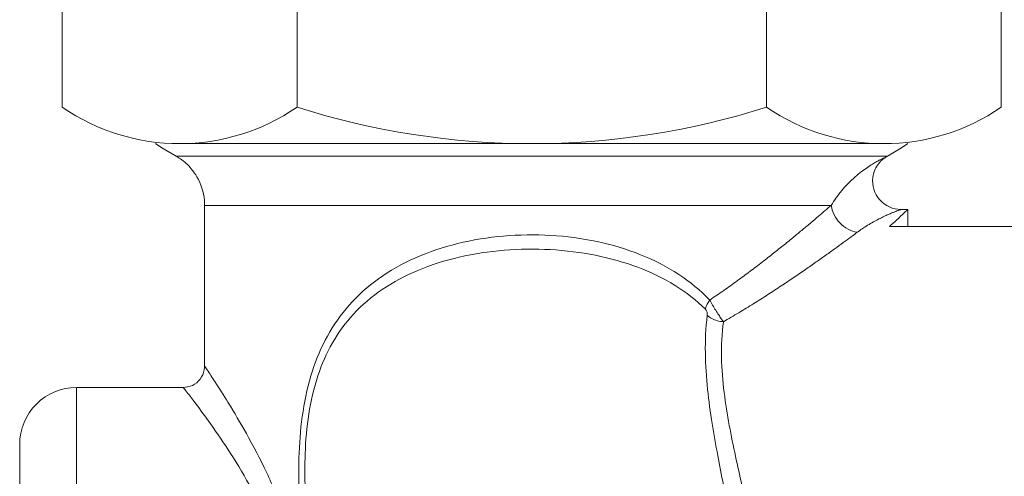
# Model space of a CAD drawing. Header units: millimetres. Extents: x -15538 to -14053, y -265397 to -264347.
# Tile 18 of 35: x -14463.42 to -14459.96, y -264924.98 to -264923.37. Entities that reach past the tile are written whole.
import ezdxf

# ---------------------------------------------------------------- set-up
doc = ezdxf.new("R2010")
doc.units = ezdxf.units.MM
doc.linetypes.add('ACAD_ISO08W100', pattern=[36, 24, -3, 6, -3])
doc.layers.get('0').update_dxf_attribs({"color": 20, "lineweight": 35})
doc.layers.add('-- CO_rury', color=51, linetype='Continuous', lineweight=9)

# ---------------------------------------------------------------- blocks, each defined once
blk = doc.blocks.new('A$C086D61CF')
at = {"color": 11}
for p, q in [((0.1279, 1.6502), (1.5003, 1.6502)), ((0, 1.2377), (0, -1.2377)), ((1.6281, 1.2377), (1.6281, -1.2377)), ((0.1279, -1.6502), (1.5003, -1.6502))]:
    blk.add_line(p, q, dxfattribs=at)
at = {"color": 2, "lineweight": 0}
for p, q in [((2.5162, 1.2384), (1.6281, 1.2384)), ((2.5162, 0.9361), (2.5162, 1.2384)), ((2.9841, 0.9361), (2.5162, 0.9361)), ((2.5162, 0.9361), (2.5162, 0)), ((2.9841, 0.9361), (2.9841, -0.9361)), ((0.1279, 0.8251), (1.5003, 0.8251)), ((2.5162, -0.9361), (2.5162, 0)), ((0.1279, -0.8251), (1.5003, -0.8251)), ((2.9841, -0.9361), (2.5162, -0.9361)), ((2.5162, -0.9361), (2.5162, -1.2384)), ((2.5162, -1.2384), (1.6281, -1.2384))]:
    blk.add_line(p, q, dxfattribs=at)
at = {"color": 11}
for centre, start, end in [((0.7295, 1.2377), 145.5615, 214.4385), ((0.8986, 1.2377), 325.5614, 34.4386), ((0.7295, -1.2377), 145.5615, 214.4385), ((0.8986, -1.2377), 325.5615, 34.4385)]:
    blk.add_arc(centre, 0.7295, start, end, dxfattribs=at)
at = {"color": 2, "lineweight": 0}
for centre, start, end in [((2.7262, 0), 162.383, 197.617), ((-1.0981, 0), 342.383, 17.617)]:
    blk.add_arc(centre, 2.7262, start, end, dxfattribs=at)
blk = doc.blocks.new('-- CIEPŁOMIERZ ECHO II_15')
at = {"color": 50}
for points in [[(9.855, 1.2571), (9.855, 1.2571), (9.855, 1.7415), (9.855, 1.7415)], [(9.855, 1.322), (9.855, 1.322), (9.915, 1.322), (9.915, 1.322)], [(9.915, 1.322), (9.915, 1.322), (9.9031, 1.3092), (9.9031, 1.3092)], [(9.915, 1.2981), (9.915, 1.2981), (9.915, 1.322), (9.915, 1.322)], [(9.915, 1.2981), (9.915, 1.2981), (9.915, 1.322), (9.915, 1.322)], [(10.1464, 1.322), (10.1464, 1.322), (10.1316, 1.3), (10.1316, 1.3)], [(10.1464, 1.322), (10.1464, 1.322), (10.1316, 1.3), (10.1316, 1.3)], [(9.9031, 1.3092), (9.887, 1.2918), (9.871, 1.2745), (9.855, 1.2571)], [(10.1316, 1.3), (10.1316, 1.3), (10.1027, 1.25), (10.1027, 1.25)], [(10.1316, 1.3), (10.1316, 1.3), (10.1027, 1.25), (10.1027, 1.25)], [(10.0969, 1.2407), (10.0982, 1.2425), (10.0993, 1.2443), (10.1005, 1.2462)], [(10.1005, 1.2462), (10.1005, 1.2462), (10.1027, 1.25), (10.1027, 1.25)], [(10.1005, 1.2462), (10.1005, 1.2462), (10.1027, 1.25), (10.1027, 1.25)], [(10.1027, 1.2497), (10.1027, 1.2497), (10.1027, 1.25), (10.1027, 1.25)], [(10.1027, 1.2231), (10.1027, 1.2231), (10.1027, 1.2497), (10.1027, 1.2497)], [(10.0509, 1.2047), (10.0657, 1.2104), (10.079, 1.2196), (10.0896, 1.2314)], [(10.0896, 1.2314), (10.0922, 1.2344), (10.0947, 1.2375), (10.0969, 1.2407)], [(10.1027, -1.25), (10.1027, -1.25), (10.1027, 1.2231), (10.1027, 1.2231)], [(10.028, 1.1989), (10.0358, 1.1999), (10.0435, 1.2019), (10.0509, 1.2047)], [(9.9295, -1.15), (9.9295, -1.15), (9.9295, 1.0526), (9.9295, 1.0526)], [(9.9295, -1.15), (9.9295, -1.15), (9.365, -1.15), (9.365, -1.15)], [(9.947, -1.1508), (9.9412, -1.1503), (9.9353, -1.15), (9.9295, -1.15)], [(9.947, -1.1508), (9.9412, -1.1503), (9.9353, -1.15), (9.9295, -1.15)], [(10.0295, -1.1768), (10.0042, -1.1622), (9.9761, -1.1533), (9.947, -1.1508)], [(10.0295, -1.1768), (10.0042, -1.1622), (9.9761, -1.1533), (9.947, -1.1508)], [(10.0581, -1.1968), (10.0492, -1.1893), (10.0396, -1.1826), (10.0295, -1.1768)], [(10.0581, -1.1968), (10.0492, -1.1893), (10.0396, -1.1826), (10.0295, -1.1768)], [(10.0934, -1.2353), (10.0833, -1.221), (10.0715, -1.208), (10.0581, -1.1968)], [(10.0934, -1.2353), (10.0833, -1.221), (10.0715, -1.208), (10.0581, -1.1968)], [(9.29, -1.6), (9.29, -1.6), (9.29, -1.225), (9.29, -1.225)], [(9.29, -1.6), (9.29, -1.6), (9.29, -1.225), (9.29, -1.225)], [(10.1027, -1.25), (10.0998, -1.245), (10.0967, -1.2401), (10.0934, -1.2353)], [(10.1027, -1.25), (10.0998, -1.245), (10.0967, -1.2401), (10.0934, -1.2353)], [(10.1316, -1.3), (10.1316, -1.3), (10.1027, -1.25), (10.1027, -1.25)], [(10.1316, -1.3), (10.1316, -1.3), (10.1027, -1.25), (10.1027, -1.25)], [(10.1464, -1.3221), (10.1464, -1.3221), (10.1316, -1.3), (10.1316, -1.3)], [(10.1464, -1.3221), (10.1464, -1.3221), (10.1316, -1.3), (10.1316, -1.3)], [(9.29, -1.6), (9.29, -1.6), (7.69, -1.6), (7.69, -1.6)], [(9.09, -1.8), (9.09, -1.8), (7.89, -1.8), (7.89, -1.8)], [(7.89, -1.8), (7.89, -1.8), (9.09, -1.8), (9.09, -1.8)]]:
    blk.add_open_spline(points, degree=3, dxfattribs=at)
for points, knots in [([(9.8351, 1.1442), (9.8393, 1.1498), (9.8433, 1.1555), (9.8472, 1.1613), (9.8472, 1.1613), (9.8514, 1.1675), (9.8554, 1.1738), (9.8594, 1.1803), (9.8594, 1.1803), (9.8635, 1.187), (9.8674, 1.1937), (9.8712, 1.2006), (9.8712, 1.2006), (9.8749, 1.207), (9.8783, 1.2135), (9.8817, 1.2201), (9.8817, 1.2201), (9.8847, 1.2259), (9.8876, 1.2318), (9.8905, 1.2377), (9.8905, 1.2377), (9.8929, 1.2428), (9.8952, 1.2479), (9.8975, 1.2531), (9.8975, 1.2531), (9.8994, 1.2573), (9.9012, 1.2616), (9.903, 1.2658), (9.903, 1.2658), (9.9043, 1.2692), (9.9057, 1.2725), (9.907, 1.2759), (9.907, 1.2759), (9.908, 1.2784), (9.909, 1.281), (9.9099, 1.2835), (9.9099, 1.2835), (9.9106, 1.2854), (9.9113, 1.2873), (9.9119, 1.2892), (9.9119, 1.2892), (9.9124, 1.2905), (9.9129, 1.2919), (9.9134, 1.2932), (9.9134, 1.2932), (9.9137, 1.2942), (9.914, 1.2951), (9.9143, 1.296), (9.9143, 1.296), (9.9145, 1.2967), (9.9148, 1.2974), (9.915, 1.2981)], [0, 0, 0, 0, 0.076923, 0.076923, 0.076923, 0.076923, 0.153846, 0.153846, 0.153846, 0.153846, 0.230769, 0.230769, 0.230769, 0.230769, 0.307692, 0.307692, 0.307692, 0.307692, 0.384615, 0.384615, 0.384615, 0.384615, 0.461538, 0.461538, 0.461538, 0.461538, 0.538462, 0.538462, 0.538462, 0.538462, 0.615385, 0.615385, 0.615385, 0.615385, 0.692308, 0.692308, 0.692308, 0.692308, 0.769231, 0.769231, 0.769231, 0.769231, 0.846154, 0.846154, 0.846154, 0.846154, 0.923077, 0.923077, 0.923077, 0.923077, 1, 1, 1, 1]), ([(9.915, 1.2981), (9.915, 1.2693), (9.9274, 1.2419), (9.949, 1.2229), (9.949, 1.2229), (9.9707, 1.2039), (9.9994, 1.1952), (10.028, 1.1989)], [0, 0, 0, 0, 0.5, 0.5, 0.5, 0.5, 1, 1, 1, 1]), ([(9.9295, 1.0526), (9.9384, 1.0578), (9.947, 1.0633), (9.9553, 1.0692), (9.9553, 1.0692), (9.9643, 1.0755), (9.973, 1.0822), (9.9814, 1.0893), (9.9814, 1.0893), (9.9902, 1.0967), (9.9987, 1.1045), (10.0068, 1.1125), (10.0068, 1.1125), (10.0146, 1.1202), (10.0221, 1.1282), (10.0292, 1.1364), (10.0292, 1.1364), (10.0357, 1.1438), (10.042, 1.1514), (10.0479, 1.1592), (10.0479, 1.1592), (10.0532, 1.1659), (10.0582, 1.1729), (10.063, 1.18), (10.063, 1.18), (10.0671, 1.1859), (10.071, 1.1918), (10.0747, 1.1979), (10.0747, 1.1979), (10.0777, 1.2027), (10.0805, 1.2075), (10.0833, 1.2124), (10.0833, 1.2124), (10.0855, 1.2162), (10.0875, 1.22), (10.0895, 1.2238), (10.0895, 1.2238), (10.091, 1.2267), (10.0925, 1.2295), (10.0939, 1.2324), (10.0939, 1.2324), (10.095, 1.2345), (10.096, 1.2366), (10.097, 1.2387), (10.097, 1.2387), (10.0976, 1.2401), (10.0983, 1.2415), (10.099, 1.2429), (10.099, 1.2429), (10.0994, 1.2437), (10.0997, 1.2445), (10.1001, 1.2454), (10.1001, 1.2454), (10.1002, 1.2456), (10.1003, 1.2459), (10.1005, 1.2462)], [0, 0, 0, 0, 0.071429, 0.071429, 0.071429, 0.071429, 0.142857, 0.142857, 0.142857, 0.142857, 0.214286, 0.214286, 0.214286, 0.214286, 0.285714, 0.285714, 0.285714, 0.285714, 0.357143, 0.357143, 0.357143, 0.357143, 0.428571, 0.428571, 0.428571, 0.428571, 0.5, 0.5, 0.5, 0.5, 0.571429, 0.571429, 0.571429, 0.571429, 0.642857, 0.642857, 0.642857, 0.642857, 0.714286, 0.714286, 0.714286, 0.714286, 0.785714, 0.785714, 0.785714, 0.785714, 0.857143, 0.857143, 0.857143, 0.857143, 0.928571, 0.928571, 0.928571, 0.928571, 1, 1, 1, 1]), ([(9.5207, 0.6735), (9.5311, 0.6916), (9.5417, 0.7097), (9.5524, 0.7276), (9.5524, 0.7276), (9.5629, 0.7452), (9.5735, 0.7626), (9.5843, 0.78), (9.5843, 0.78), (9.5947, 0.7967), (9.6053, 0.8133), (9.6159, 0.8298), (9.6159, 0.8298), (9.626, 0.8456), (9.6363, 0.8613), (9.6466, 0.8769), (9.6466, 0.8769), (9.6564, 0.8917), (9.6663, 0.9064), (9.6762, 0.921), (9.6762, 0.921), (9.6855, 0.9347), (9.6948, 0.9484), (9.7042, 0.962), (9.7042, 0.962), (9.713, 0.9746), (9.7218, 0.9872), (9.7306, 0.9998), (9.7306, 0.9998), (9.7388, 1.0114), (9.747, 1.023), (9.7552, 1.0345), (9.7552, 1.0345), (9.7628, 1.0451), (9.7704, 1.0556), (9.778, 1.0662), (9.778, 1.0662), (9.7849, 1.0758), (9.7919, 1.0854), (9.7989, 1.0949), (9.7989, 1.0949), (9.8052, 1.1036), (9.8116, 1.1123), (9.8179, 1.1209), (9.8179, 1.1209), (9.8236, 1.1287), (9.8294, 1.1364), (9.8351, 1.1442)], [0, 0, 0, 0, 0.083333, 0.083333, 0.083333, 0.083333, 0.166667, 0.166667, 0.166667, 0.166667, 0.25, 0.25, 0.25, 0.25, 0.333333, 0.333333, 0.333333, 0.333333, 0.416667, 0.416667, 0.416667, 0.416667, 0.5, 0.5, 0.5, 0.5, 0.583333, 0.583333, 0.583333, 0.583333, 0.666667, 0.666667, 0.666667, 0.666667, 0.75, 0.75, 0.75, 0.75, 0.833333, 0.833333, 0.833333, 0.833333, 0.916667, 0.916667, 0.916667, 0.916667, 1, 1, 1, 1]), ([(9.9295, 1.0526), (9.918, 1.0541), (9.9066, 1.0576), (9.896, 1.0628), (9.896, 1.0628), (9.8853, 1.0681), (9.8754, 1.075), (9.8668, 1.0834), (9.8668, 1.0834), (9.8583, 1.0916), (9.8511, 1.1012), (9.8456, 1.1117), (9.8456, 1.1117), (9.8403, 1.1218), (9.8367, 1.1329), (9.8351, 1.1442)], [0, 0, 0, 0, 0.25, 0.25, 0.25, 0.25, 0.5, 0.5, 0.5, 0.5, 0.75, 0.75, 0.75, 0.75, 1, 1, 1, 1]), ([(9.5969, 0.6254), (9.608, 0.6419), (9.6192, 0.6583), (9.6305, 0.6746), (9.6305, 0.6746), (9.6417, 0.6905), (9.653, 0.7063), (9.6644, 0.7221), (9.6644, 0.7221), (9.6754, 0.7372), (9.6865, 0.7523), (9.6978, 0.7673), (9.6978, 0.7673), (9.7085, 0.7816), (9.7194, 0.7958), (9.7303, 0.81), (9.7303, 0.81), (9.7406, 0.8234), (9.751, 0.8367), (9.7615, 0.85), (9.7615, 0.85), (9.7713, 0.8624), (9.7812, 0.8748), (9.7911, 0.8871), (9.7911, 0.8871), (9.8004, 0.8986), (9.8097, 0.91), (9.819, 0.9214), (9.819, 0.9214), (9.8276, 0.9319), (9.8363, 0.9424), (9.845, 0.9529), (9.845, 0.9529), (9.853, 0.9625), (9.861, 0.9721), (9.869, 0.9817), (9.869, 0.9817), (9.8764, 0.9904), (9.8838, 0.9991), (9.8911, 1.0078), (9.8911, 1.0078), (9.8979, 1.0157), (9.9046, 1.0236), (9.9113, 1.0314), (9.9113, 1.0314), (9.9174, 1.0385), (9.9234, 1.0456), (9.9295, 1.0526)], [0, 0, 0, 0, 0.083333, 0.083333, 0.083333, 0.083333, 0.166667, 0.166667, 0.166667, 0.166667, 0.25, 0.25, 0.25, 0.25, 0.333333, 0.333333, 0.333333, 0.333333, 0.416667, 0.416667, 0.416667, 0.416667, 0.5, 0.5, 0.5, 0.5, 0.583333, 0.583333, 0.583333, 0.583333, 0.666667, 0.666667, 0.666667, 0.666667, 0.75, 0.75, 0.75, 0.75, 0.833333, 0.833333, 0.833333, 0.833333, 0.916667, 0.916667, 0.916667, 0.916667, 1, 1, 1, 1]), ([(8.3122, 0.8246), (8.3288, 0.8252), (8.3455, 0.8254), (8.3622, 0.8253), (8.3622, 0.8253), (8.3801, 0.8253), (8.3981, 0.8248), (8.416, 0.824), (8.416, 0.824), (8.4355, 0.8232), (8.455, 0.822), (8.4745, 0.8204), (8.4745, 0.8204), (8.4958, 0.8188), (8.517, 0.8167), (8.5382, 0.8143), (8.5382, 0.8143), (8.5614, 0.8116), (8.5846, 0.8086), (8.6077, 0.8052), (8.6077, 0.8052), (8.6329, 0.8015), (8.6581, 0.7974), (8.6833, 0.7929), (8.6833, 0.7929), (8.7107, 0.7881), (8.738, 0.783), (8.7652, 0.7775), (8.7652, 0.7775), (8.7945, 0.7717), (8.8238, 0.7655), (8.853, 0.7592), (8.853, 0.7592), (8.8843, 0.7524), (8.9156, 0.7454), (8.947, 0.7384), (8.947, 0.7384), (8.9806, 0.7309), (9.0142, 0.7234), (9.0479, 0.7162), (9.0479, 0.7162), (9.084, 0.7085), (9.1201, 0.701), (9.1563, 0.6943), (9.1563, 0.6943), (9.1948, 0.6872), (9.2334, 0.6809), (9.2722, 0.6761), (9.2722, 0.6761), (9.3128, 0.671), (9.3537, 0.6676), (9.3946, 0.6668), (9.3946, 0.6668), (9.4367, 0.6659), (9.479, 0.6678), (9.5207, 0.6735)], [0, 0, 0, 0, 0.071429, 0.071429, 0.071429, 0.071429, 0.142857, 0.142857, 0.142857, 0.142857, 0.214286, 0.214286, 0.214286, 0.214286, 0.285714, 0.285714, 0.285714, 0.285714, 0.357143, 0.357143, 0.357143, 0.357143, 0.428571, 0.428571, 0.428571, 0.428571, 0.5, 0.5, 0.5, 0.5, 0.571429, 0.571429, 0.571429, 0.571429, 0.642857, 0.642857, 0.642857, 0.642857, 0.714286, 0.714286, 0.714286, 0.714286, 0.785714, 0.785714, 0.785714, 0.785714, 0.857143, 0.857143, 0.857143, 0.857143, 0.928571, 0.928571, 0.928571, 0.928571, 1, 1, 1, 1]), ([(8.3056, 0.7497), (8.3222, 0.7503), (8.3389, 0.7506), (8.3556, 0.7505), (8.3556, 0.7505), (8.3736, 0.7505), (8.3916, 0.7502), (8.4095, 0.7495), (8.4095, 0.7495), (8.4291, 0.7488), (8.4487, 0.7478), (8.4683, 0.7465), (8.4683, 0.7465), (8.4897, 0.745), (8.511, 0.7432), (8.5324, 0.741), (8.5324, 0.741), (8.5558, 0.7387), (8.5791, 0.736), (8.6024, 0.733), (8.6024, 0.733), (8.628, 0.7297), (8.6535, 0.7261), (8.6789, 0.7222), (8.6789, 0.7222), (8.7067, 0.7179), (8.7344, 0.7133), (8.7621, 0.7084), (8.7621, 0.7084), (8.7919, 0.7032), (8.8217, 0.6977), (8.8514, 0.6921), (8.8514, 0.6921), (8.8834, 0.686), (8.9155, 0.6797), (8.9475, 0.6735), (8.9475, 0.6735), (8.982, 0.6668), (9.0165, 0.6601), (9.051, 0.6536), (9.051, 0.6536), (9.0882, 0.6467), (9.1255, 0.64), (9.1628, 0.6341), (9.1628, 0.6341), (9.2027, 0.6277), (9.2428, 0.6221), (9.2829, 0.6179), (9.2829, 0.6179), (9.3254, 0.6134), (9.368, 0.6105), (9.4107, 0.61), (9.4107, 0.61), (9.4549, 0.6094), (9.4993, 0.6113), (9.5432, 0.6167)], [0, 0, 0, 0, 0.071429, 0.071429, 0.071429, 0.071429, 0.142857, 0.142857, 0.142857, 0.142857, 0.214286, 0.214286, 0.214286, 0.214286, 0.285714, 0.285714, 0.285714, 0.285714, 0.357143, 0.357143, 0.357143, 0.357143, 0.428571, 0.428571, 0.428571, 0.428571, 0.5, 0.5, 0.5, 0.5, 0.571429, 0.571429, 0.571429, 0.571429, 0.642857, 0.642857, 0.642857, 0.642857, 0.714286, 0.714286, 0.714286, 0.714286, 0.785714, 0.785714, 0.785714, 0.785714, 0.857143, 0.857143, 0.857143, 0.857143, 0.928571, 0.928571, 0.928571, 0.928571, 1, 1, 1, 1]), ([(9.5432, 0.6167), (9.5388, 0.6216), (9.5351, 0.627), (9.532, 0.6328), (9.532, 0.6328), (9.5287, 0.639), (9.5261, 0.6455), (9.5243, 0.6523), (9.5243, 0.6523), (9.5224, 0.6592), (9.5212, 0.6663), (9.5207, 0.6735)], [0, 0, 0, 0, 0.333333, 0.333333, 0.333333, 0.333333, 0.666667, 0.666667, 0.666667, 0.666667, 1, 1, 1, 1]), ([(9.5207, 0.6735), (9.5242, 0.6709), (9.5277, 0.6684), (9.5312, 0.666), (9.5312, 0.666), (9.5356, 0.6629), (9.5401, 0.66), (9.5445, 0.657), (9.5445, 0.657), (9.5499, 0.6534), (9.5554, 0.6499), (9.5608, 0.6464), (9.5608, 0.6464), (9.5669, 0.6427), (9.573, 0.639), (9.5791, 0.6355), (9.5791, 0.6355), (9.585, 0.632), (9.5909, 0.6286), (9.5969, 0.6254)], [0, 0, 0, 0, 0.2, 0.2, 0.2, 0.2, 0.4, 0.4, 0.4, 0.4, 0.6, 0.6, 0.6, 0.6, 0.8, 0.8, 0.8, 0.8, 1, 1, 1, 1]), ([(9.5969, 0.6254), (9.6309, 0.5928), (9.661, 0.5559), (9.6869, 0.5164), (9.6869, 0.5164), (9.7146, 0.4743), (9.7374, 0.4292), (9.7562, 0.3825), (9.7562, 0.3825), (9.776, 0.3331), (9.7911, 0.2818), (9.8022, 0.2297), (9.8022, 0.2297), (9.8136, 0.176), (9.8208, 0.1213), (9.824, 0.0665), (9.824, 0.0665), (9.8272, 0.0112), (9.8264, -0.0443), (9.8216, -0.0994), (9.8216, -0.0994), (9.8168, -0.1539), (9.8081, -0.208), (9.795, -0.2611), (9.795, -0.2611), (9.7824, -0.3122), (9.7657, -0.3624), (9.7443, -0.4106), (9.7443, -0.4106), (9.7243, -0.4557), (9.7001, -0.4991), (9.6713, -0.5393), (9.6713, -0.5393), (9.6443, -0.5768), (9.6134, -0.6116), (9.5788, -0.6422), (9.5788, -0.6422), (9.5456, -0.6715), (9.5091, -0.6971), (9.4704, -0.7185), (9.4704, -0.7185), (9.4314, -0.74), (9.3902, -0.7573), (9.3479, -0.771), (9.3479, -0.771), (9.3015, -0.786), (9.2537, -0.7967), (9.2056, -0.8041), (9.2056, -0.8041), (9.1574, -0.8116), (9.1088, -0.8158), (9.0601, -0.8178), (9.0601, -0.8178), (9.0167, -0.8195), (8.9732, -0.8194), (8.9298, -0.8178)], [0, 0, 0, 0, 0.071429, 0.071429, 0.071429, 0.071429, 0.142857, 0.142857, 0.142857, 0.142857, 0.214286, 0.214286, 0.214286, 0.214286, 0.285714, 0.285714, 0.285714, 0.285714, 0.357143, 0.357143, 0.357143, 0.357143, 0.428571, 0.428571, 0.428571, 0.428571, 0.5, 0.5, 0.5, 0.5, 0.571429, 0.571429, 0.571429, 0.571429, 0.642857, 0.642857, 0.642857, 0.642857, 0.714286, 0.714286, 0.714286, 0.714286, 0.785714, 0.785714, 0.785714, 0.785714, 0.857143, 0.857143, 0.857143, 0.857143, 0.928571, 0.928571, 0.928571, 0.928571, 1, 1, 1, 1]), ([(9.5646, 0.6101), (9.568, 0.6109), (9.5714, 0.6119), (9.5746, 0.6132), (9.5746, 0.6132), (9.5784, 0.6147), (9.582, 0.6165), (9.5856, 0.6184), (9.5856, 0.6184), (9.5895, 0.6205), (9.5933, 0.6229), (9.5969, 0.6254)], [0, 0, 0, 0, 0.333333, 0.333333, 0.333333, 0.333333, 0.666667, 0.666667, 0.666667, 0.666667, 1, 1, 1, 1]), ([(9.5646, 0.6101), (9.5963, 0.5781), (9.6242, 0.5422), (9.648, 0.5038), (9.648, 0.5038), (9.6737, 0.4626), (9.6947, 0.4186), (9.7118, 0.3732), (9.7118, 0.3732), (9.7301, 0.3248), (9.7439, 0.2749), (9.754, 0.2242), (9.754, 0.2242), (9.7645, 0.1716), (9.771, 0.1184), (9.774, 0.0649), (9.774, 0.0649), (9.7769, 0.011), (9.7762, -0.0431), (9.7718, -0.0969), (9.7718, -0.0969), (9.7674, -0.15), (9.7595, -0.2028), (9.7475, -0.2547), (9.7475, -0.2547), (9.736, -0.3045), (9.7207, -0.3534), (9.701, -0.4006), (9.701, -0.4006), (9.6826, -0.4444), (9.6604, -0.4867), (9.6336, -0.526), (9.6336, -0.526), (9.6088, -0.5625), (9.5801, -0.5964), (9.5478, -0.6264), (9.5478, -0.6264), (9.517, -0.6549), (9.4828, -0.6799), (9.4464, -0.7007), (9.4464, -0.7007), (9.4098, -0.7217), (9.371, -0.7385), (9.331, -0.7517), (9.331, -0.7517), (9.2871, -0.7663), (9.2418, -0.7766), (9.196, -0.7837), (9.196, -0.7837), (9.1501, -0.7909), (9.1037, -0.7949), (9.0573, -0.7966), (9.0573, -0.7966), (9.0158, -0.7982), (8.9741, -0.7979), (8.9326, -0.7962)], [0, 0, 0, 0, 0.071429, 0.071429, 0.071429, 0.071429, 0.142857, 0.142857, 0.142857, 0.142857, 0.214286, 0.214286, 0.214286, 0.214286, 0.285714, 0.285714, 0.285714, 0.285714, 0.357143, 0.357143, 0.357143, 0.357143, 0.428571, 0.428571, 0.428571, 0.428571, 0.5, 0.5, 0.5, 0.5, 0.571429, 0.571429, 0.571429, 0.571429, 0.642857, 0.642857, 0.642857, 0.642857, 0.714286, 0.714286, 0.714286, 0.714286, 0.785714, 0.785714, 0.785714, 0.785714, 0.857143, 0.857143, 0.857143, 0.857143, 0.928571, 0.928571, 0.928571, 0.928571, 1, 1, 1, 1]), ([(9.5432, 0.6167), (9.5445, 0.6169), (9.5458, 0.6169), (9.5471, 0.6169), (9.5471, 0.6169), (9.5486, 0.6169), (9.5501, 0.6168), (9.5515, 0.6166), (9.5515, 0.6166), (9.5531, 0.6163), (9.5547, 0.6159), (9.5562, 0.6153), (9.5562, 0.6153), (9.5579, 0.6148), (9.5594, 0.614), (9.5609, 0.6131), (9.5609, 0.6131), (9.5622, 0.6123), (9.5635, 0.6113), (9.5646, 0.6101)], [0, 0, 0, 0, 0.2, 0.2, 0.2, 0.2, 0.4, 0.4, 0.4, 0.4, 0.6, 0.6, 0.6, 0.6, 0.8, 0.8, 0.8, 0.8, 1, 1, 1, 1]), ([(9.365, -1.15), (9.3607, -1.1471), (9.3563, -1.1442), (9.3519, -1.1413), (9.3519, -1.1413), (9.3382, -1.1321), (9.3244, -1.1231), (9.3106, -1.1141), (9.3106, -1.1141), (9.2864, -1.0984), (9.2621, -1.083), (9.2376, -1.0679), (9.2376, -1.0679), (9.2016, -1.0456), (9.1651, -1.024), (9.1281, -1.0033), (9.1281, -1.0033), (9.0834, -0.9783), (9.038, -0.9545), (8.9917, -0.9325), (8.9917, -0.9325), (8.9431, -0.9095), (8.8936, -0.8885), (8.8429, -0.8704), (8.8429, -0.8704), (8.7944, -0.853), (8.745, -0.8384), (8.6947, -0.8275), (8.6947, -0.8275), (8.6482, -0.8173), (8.6011, -0.8104), (8.5537, -0.8071), (8.5537, -0.8071), (8.5079, -0.8039), (8.4618, -0.8041), (8.4161, -0.8078), (8.4161, -0.8078), (8.3684, -0.8117), (8.321, -0.8192), (8.2744, -0.8299), (8.2744, -0.8299), (8.2241, -0.8414), (8.1746, -0.8566), (8.1261, -0.8743), (8.1261, -0.8743), (8.0756, -0.8928), (8.0263, -0.9142), (7.9778, -0.9375), (7.9778, -0.9375), (7.932, -0.9596), (7.887, -0.9834), (7.8427, -1.0085), (7.8427, -1.0085), (7.8066, -1.0289), (7.771, -1.0501), (7.7358, -1.0719), (7.7358, -1.0719), (7.7121, -1.0866), (7.6886, -1.1016), (7.6653, -1.1168), (7.6653, -1.1168), (7.6523, -1.1252), (7.6393, -1.1338), (7.6264, -1.1424), (7.6264, -1.1424), (7.6226, -1.1449), (7.6188, -1.1475), (7.615, -1.15)], [0, 0, 0, 0, 0.058824, 0.058824, 0.058824, 0.058824, 0.117647, 0.117647, 0.117647, 0.117647, 0.176471, 0.176471, 0.176471, 0.176471, 0.235294, 0.235294, 0.235294, 0.235294, 0.294118, 0.294118, 0.294118, 0.294118, 0.352941, 0.352941, 0.352941, 0.352941, 0.411765, 0.411765, 0.411765, 0.411765, 0.470588, 0.470588, 0.470588, 0.470588, 0.529412, 0.529412, 0.529412, 0.529412, 0.588235, 0.588235, 0.588235, 0.588235, 0.647059, 0.647059, 0.647059, 0.647059, 0.705882, 0.705882, 0.705882, 0.705882, 0.764706, 0.764706, 0.764706, 0.764706, 0.823529, 0.823529, 0.823529, 0.823529, 0.882353, 0.882353, 0.882353, 0.882353, 0.941176, 0.941176, 0.941176, 0.941176, 1, 1, 1, 1]), ([(9.29, -1.225), (9.286, -1.2219), (9.282, -1.2188), (9.278, -1.2157), (9.278, -1.2157), (9.2655, -1.206), (9.2529, -1.1963), (9.2402, -1.1867), (9.2402, -1.1867), (9.2182, -1.17), (9.1959, -1.1536), (9.1735, -1.1375), (9.1735, -1.1375), (9.1406, -1.1138), (9.1073, -1.0908), (9.0734, -1.0687), (9.0734, -1.0687), (9.0327, -1.0421), (8.9912, -1.0168), (8.9487, -0.9933), (8.9487, -0.9933), (8.9045, -0.9689), (8.8592, -0.9465), (8.8126, -0.9271), (8.8126, -0.9271), (8.7686, -0.9088), (8.7233, -0.8932), (8.6771, -0.8814), (8.6771, -0.8814), (8.6348, -0.8707), (8.5917, -0.8632), (8.5482, -0.8597), (8.5482, -0.8597), (8.5064, -0.8563), (8.4642, -0.8566), (8.4224, -0.8605), (8.4224, -0.8605), (8.3787, -0.8646), (8.3354, -0.8727), (8.293, -0.884), (8.293, -0.884), (8.2467, -0.8963), (8.2014, -0.9125), (8.1574, -0.9313), (8.1574, -0.9313), (8.1109, -0.9512), (8.0658, -0.9739), (8.0218, -0.9986), (8.0218, -0.9986), (7.9797, -1.0222), (7.9386, -1.0476), (7.8983, -1.0742), (7.8983, -1.0742), (7.8652, -1.096), (7.8326, -1.1186), (7.8005, -1.1418), (7.8005, -1.1418), (7.7788, -1.1575), (7.7573, -1.1734), (7.736, -1.1896), (7.736, -1.1896), (7.7241, -1.1986), (7.7123, -1.2077), (7.7005, -1.2168), (7.7005, -1.2168), (7.697, -1.2196), (7.6935, -1.2223), (7.69, -1.225)], [0, 0, 0, 0, 0.058824, 0.058824, 0.058824, 0.058824, 0.117647, 0.117647, 0.117647, 0.117647, 0.176471, 0.176471, 0.176471, 0.176471, 0.235294, 0.235294, 0.235294, 0.235294, 0.294118, 0.294118, 0.294118, 0.294118, 0.352941, 0.352941, 0.352941, 0.352941, 0.411765, 0.411765, 0.411765, 0.411765, 0.470588, 0.470588, 0.470588, 0.470588, 0.529412, 0.529412, 0.529412, 0.529412, 0.588235, 0.588235, 0.588235, 0.588235, 0.647059, 0.647059, 0.647059, 0.647059, 0.705882, 0.705882, 0.705882, 0.705882, 0.764706, 0.764706, 0.764706, 0.764706, 0.823529, 0.823529, 0.823529, 0.823529, 0.882353, 0.882353, 0.882353, 0.882353, 0.941176, 0.941176, 0.941176, 0.941176, 1, 1, 1, 1]), ([(9.29, -1.225), (9.29, -1.225), (9.2903, -1.2183), (9.2903, -1.2183), (9.2903, -1.2183), (9.2903, -1.2183), (9.2916, -1.2096), (9.2916, -1.2096), (9.2916, -1.2096), (9.2916, -1.2096), (9.2939, -1.2011), (9.2939, -1.2011), (9.2939, -1.2011), (9.2939, -1.2011), (9.2972, -1.1928), (9.2972, -1.1928), (9.2972, -1.1928), (9.2972, -1.1928), (9.3015, -1.1851), (9.3015, -1.1851), (9.3015, -1.1851), (9.3015, -1.1851), (9.3066, -1.1779), (9.3066, -1.1779), (9.3066, -1.1779), (9.3066, -1.1779), (9.3126, -1.1713), (9.3126, -1.1713), (9.3126, -1.1713), (9.3126, -1.1713), (9.3193, -1.1655), (9.3193, -1.1655), (9.3193, -1.1655), (9.3193, -1.1655), (9.3266, -1.1606), (9.3266, -1.1606), (9.3266, -1.1606), (9.3266, -1.1606), (9.3345, -1.1565), (9.3345, -1.1565), (9.3345, -1.1565), (9.3345, -1.1565), (9.3428, -1.1534), (9.3428, -1.1534), (9.3428, -1.1534), (9.3428, -1.1534), (9.3514, -1.1513), (9.3514, -1.1513), (9.3514, -1.1513), (9.3514, -1.1513), (9.3601, -1.1502), (9.3601, -1.1502), (9.3601, -1.1502), (9.3601, -1.1502), (9.365, -1.15), (9.365, -1.15)], [0, 0, 0, 0, 0.071429, 0.071429, 0.071429, 0.071429, 0.142857, 0.142857, 0.142857, 0.142857, 0.214286, 0.214286, 0.214286, 0.214286, 0.285714, 0.285714, 0.285714, 0.285714, 0.357143, 0.357143, 0.357143, 0.357143, 0.428571, 0.428571, 0.428571, 0.428571, 0.5, 0.5, 0.5, 0.5, 0.571429, 0.571429, 0.571429, 0.571429, 0.642857, 0.642857, 0.642857, 0.642857, 0.714286, 0.714286, 0.714286, 0.714286, 0.785714, 0.785714, 0.785714, 0.785714, 0.857143, 0.857143, 0.857143, 0.857143, 0.928571, 0.928571, 0.928571, 0.928571, 1, 1, 1, 1]), ([(9.09, -1.8), (9.1431, -1.8), (9.1939, -1.7789), (9.2314, -1.7414), (9.2314, -1.7414), (9.2689, -1.7039), (9.29, -1.6531), (9.29, -1.6)], [0, 0, 0, 0, 0.5, 0.5, 0.5, 0.5, 1, 1, 1, 1])]:
    blk.add_open_spline(points, degree=3, knots=knots, dxfattribs=at)
at = {"linetype": 'Continuous', "lineweight": 0}
blk.add_blockref('A$C086D61CF', (10.1464, 0), dxfattribs=at)
blk = doc.blocks.new('*U187')
at = {"linetype": 'Continuous', "lineweight": 0}
blk.add_blockref('-- CIEPŁOMIERZ ECHO II_15', (2.6184, -0.0025), dxfattribs=at)

msp = doc.modelspace()

# ---------------------------------------------------------------- block references
at = {"layer": '-- CO_rury', "linetype": 'ACAD_ISO08W100', "ltscale": 20, "xscale": -1, "rotation": 269.9999999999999}
msp.add_blockref('*U187', (-14461.6211, -264936.5721, 0), dxfattribs=at)

doc.saveas('drawing.dxf')
